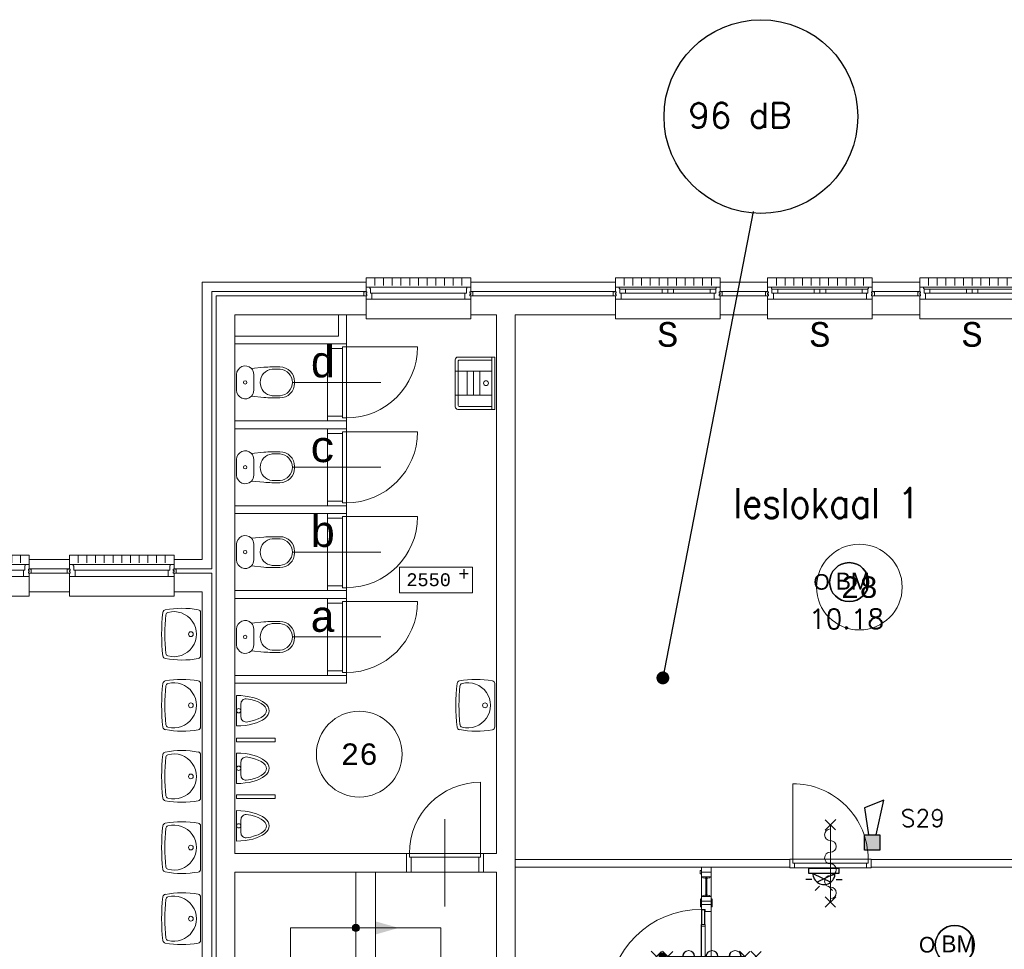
# Model space of a CAD drawing. Header units: millimetres. Extents: x 1890 to 160200, y 5205 to 111580.
# Tile 22 of 51: x 20215 to 31698, y 63766 to 74613. Entities that reach past the tile are written whole.
import ezdxf
from ezdxf.enums import TextEntityAlignment as Align
from ezdxf.xclip import XClip

# ---------------------------------------------------------------- set-up
doc = ezdxf.new("R2010")
doc.units = ezdxf.units.MM
doc.header["$XCLIPFRAME"] = 0
doc.linetypes.add('Xref-beg26-1e-verd$0$DASHDOT', pattern=[1, 0.5, -0.25, 0, -0.25])
for name, color, linetype in [('BRAND', 1, 'Continuous'), ('DB-waardes', 6, 'Continuous'), ('Xref', 253, 'Continuous'), ('Xref-beg26-1e-verd$0$AL$1A---_ALGEMEEN', 253, 'Continuous'), ('Xref-beg26-1e-verd$0$AM$1A---_ARCERING', 253, 'Continuous'), ('Xref-beg26-1e-verd$0$AT$1A---_TEKST035', 253, 'Continuous'), ('Xref-beg26-1e-verd$0$AT$1A---_TEKST050', 253, 'Continuous'), ('Xref-beg26-1e-verd$0$AT$1A---_TEKST070', 253, 'Continuous')]:
    doc.layers.add(name, color=color, linetype=linetype)
doc.layers.get('Xref').off()
doc.styles.add('ROMANS', font='romans')
doc.styles.add('TXT', font='txt')
doc.styles.add('Xref-beg26-1e-verd$0$MONOTXT', font='MONOTXT')
doc.styles.add('Xref-beg26-1e-verd$0$ROMANS', font='ROMANS')
pattern_1 = [(45, (0, 0), (-10.6066, 10.6066), [])]
pattern_2 = [(315, (0, 0), (7.07107, 7.07107), [])]

# ---------------------------------------------------------------- blocks, each defined once
blk = doc.blocks.new('*O388')
at = {"layer": 'Xref-beg26-1e-verd$0$AL$1A---_ALGEMEEN', "color": 0, "linetype": 'Continuous', "lineweight": 0}
for p, q in [((-508.33, 240), (-508.33, 150)), ((-406.66, 240), (-406.66, 150)), ((-305, 240), (-305, 150)), ((-203.33, 240), (-203.33, 150)), ((-101.66, 240), (-101.66, 150)), ((0, 240), (0, 150)), ((101.66, 240), (101.66, 150)), ((203.33, 240), (203.33, 150)), ((305, 240), (305, 150)), ((406.66, 240), (406.66, 150)), ((508.33, 240), (508.33, 150)), ((-565.5, 130), (565.5, 130)), ((-493, 106), (-67, 106)), ((-493, 63), (-67, 63)), ((67, 106), (493, 106)), ((67, 63), (493, 63)), ((-543, -9), (543, -9))]:
    blk.add_line(p, q, dxfattribs=at)
for points in [[(-610, 190), (-610, 240), (610, 240), (610, 190)], [(-610, -190), (-610, -240), (610, -240), (610, -190)]]:
    blk.add_lwpolyline(points, dxfattribs=at)
for points in [[(-610, -9), (-545.15, -9), (-543, -6.86), (-543, 63), (-560, 63), (-560, 114), (-565.5, 114), (-565.5, 127.78), (-567.72, 130), (-610, 130), (-610, 76), (-601, 76), (-601, 60), (-610, 60), (-610, 46), (-601, 46), (-601, 30), (-610, 30)], [(610, -9), (545.15, -9), (543, -6.86), (543, 63), (560, 63), (560, 114), (565.5, 114), (565.5, 127.78), (567.72, 130), (610, 130), (610, 76), (601, 76), (601, 60), (610, 60), (610, 46), (601, 46), (601, 30), (610, 30)], [(-635, 30), (-601, 30), (-601, 46), (-610, 46), (-610, 60), (-601, 60), (-601, 76), (-635, 76)], [(-560, 106), (-493, 106), (-493, 63), (-560, 63)], [(-67, 106), (0, 106), (0, 63), (-67, 63)], [(67, 106), (0, 106), (0, 63), (67, 63)], [(560, 106), (493, 106), (493, 63), (560, 63)], [(635, 30), (601, 30), (601, 46), (610, 46), (610, 60), (601, 60), (601, 76), (635, 76)]]:
    blk.add_lwpolyline(points, close=True, dxfattribs=at)
blk = doc.blocks.new('*O389')
at = {"layer": 'Xref-beg26-1e-verd$0$AL$1A---_ALGEMEEN', "color": 0, "linetype": 'Continuous', "lineweight": 0}
for p, q in [((-508.33, 240), (-508.33, 150)), ((-406.66, 240), (-406.66, 150)), ((-305, 240), (-305, 150)), ((-203.33, 240), (-203.33, 150)), ((-101.66, 240), (-101.66, 150)), ((0, 240), (0, 150)), ((101.66, 240), (101.66, 150)), ((203.33, 240), (203.33, 150)), ((305, 240), (305, 150)), ((406.66, 240), (406.66, 150)), ((508.33, 240), (508.33, 150)), ((-565.5, 130), (565.5, 130)), ((-493, 106), (-67, 106)), ((-493, 63), (-67, 63)), ((67, 106), (493, 106)), ((67, 63), (493, 63)), ((-543, -9), (543, -9))]:
    blk.add_line(p, q, dxfattribs=at)
for points in [[(-610, 190), (-610, 240), (610, 240), (610, 190)], [(-610, -190), (-610, -240), (610, -240), (610, -190)]]:
    blk.add_lwpolyline(points, dxfattribs=at)
for points in [[(-610, -9), (-545.15, -9), (-543, -6.86), (-543, 63), (-560, 63), (-560, 114), (-565.5, 114), (-565.5, 127.78), (-567.72, 130), (-610, 130), (-610, 76), (-601, 76), (-601, 60), (-610, 60), (-610, 46), (-601, 46), (-601, 30), (-610, 30)], [(610, -9), (545.15, -9), (543, -6.86), (543, 63), (560, 63), (560, 114), (565.5, 114), (565.5, 127.78), (567.72, 130), (610, 130), (610, 76), (601, 76), (601, 60), (610, 60), (610, 46), (601, 46), (601, 30), (610, 30)], [(-635, 30), (-601, 30), (-601, 46), (-610, 46), (-610, 60), (-601, 60), (-601, 76), (-635, 76)], [(-560, 106), (-493, 106), (-493, 63), (-560, 63)], [(-67, 106), (0, 106), (0, 63), (-67, 63)], [(67, 106), (0, 106), (0, 63), (67, 63)], [(560, 106), (493, 106), (493, 63), (560, 63)], [(635, 30), (601, 30), (601, 46), (610, 46), (610, 60), (601, 60), (601, 76), (635, 76)]]:
    blk.add_lwpolyline(points, close=True, dxfattribs=at)
blk = doc.blocks.new('*O390')
at = {"layer": 'Xref-beg26-1e-verd$0$AL$1A---_ALGEMEEN', "color": 0, "linetype": 'Continuous', "lineweight": 0}
for p, q in [((-508.33, 240), (-508.33, 150)), ((-406.66, 240), (-406.66, 150)), ((-305, 240), (-305, 150)), ((-203.33, 240), (-203.33, 150)), ((-101.66, 240), (-101.66, 150)), ((0, 240), (0, 150)), ((101.66, 240), (101.66, 150)), ((203.33, 240), (203.33, 150)), ((305, 240), (305, 150)), ((406.66, 240), (406.66, 150)), ((508.33, 240), (508.33, 150)), ((-565.5, 130), (565.5, 130)), ((-493, 106), (-67, 106)), ((-493, 63), (-67, 63)), ((67, 106), (493, 106)), ((67, 63), (493, 63)), ((-543, -9), (543, -9))]:
    blk.add_line(p, q, dxfattribs=at)
for points in [[(-610, 190), (-610, 240), (610, 240), (610, 190)], [(-610, -190), (-610, -240), (610, -240), (610, -190)]]:
    blk.add_lwpolyline(points, dxfattribs=at)
for points in [[(-610, -9), (-545.15, -9), (-543, -6.86), (-543, 63), (-560, 63), (-560, 114), (-565.5, 114), (-565.5, 127.78), (-567.72, 130), (-610, 130), (-610, 76), (-601, 76), (-601, 60), (-610, 60), (-610, 46), (-601, 46), (-601, 30), (-610, 30)], [(610, -9), (545.15, -9), (543, -6.86), (543, 63), (560, 63), (560, 114), (565.5, 114), (565.5, 127.78), (567.72, 130), (610, 130), (610, 76), (601, 76), (601, 60), (610, 60), (610, 46), (601, 46), (601, 30), (610, 30)], [(-635, 30), (-601, 30), (-601, 46), (-610, 46), (-610, 60), (-601, 60), (-601, 76), (-635, 76)], [(-560, 106), (-493, 106), (-493, 63), (-560, 63)], [(-67, 106), (0, 106), (0, 63), (-67, 63)], [(67, 106), (0, 106), (0, 63), (67, 63)], [(560, 106), (493, 106), (493, 63), (560, 63)], [(635, 30), (601, 30), (601, 46), (610, 46), (610, 60), (601, 60), (601, 76), (635, 76)]]:
    blk.add_lwpolyline(points, close=True, dxfattribs=at)
blk = doc.blocks.new('*O430')
at = {"layer": 'Xref-beg26-1e-verd$0$AL$1A---_ALGEMEEN', "color": 0, "linetype": 'Continuous', "lineweight": 0}
for p, q in [((-508.33, 240), (-508.33, 150)), ((-406.66, 240), (-406.66, 150)), ((-305, 240), (-305, 150)), ((-203.33, 240), (-203.33, 150)), ((-101.66, 240), (-101.66, 150)), ((0, 240), (0, 150)), ((101.66, 240), (101.66, 150)), ((203.33, 240), (203.33, 150)), ((305, 240), (305, 150)), ((406.66, 240), (406.66, 150)), ((508.33, 240), (508.33, 150)), ((-565.5, 130), (565.5, 130)), ((-543, 63), (543, 63)), ((-543, -9), (543, -9))]:
    blk.add_line(p, q, dxfattribs=at)
for points in [[(-610, 190), (-610, 240), (610, 240), (610, 190)], [(-610, -190), (-610, -240), (610, -240), (610, -190)]]:
    blk.add_lwpolyline(points, dxfattribs=at)
for points in [[(-610, -9), (-545.15, -9), (-543, -6.86), (-543, 63), (-560, 63), (-560, 114), (-565.5, 114), (-565.5, 127.78), (-567.72, 130), (-610, 130), (-610, 76), (-601, 76), (-601, 60), (-610, 60), (-610, 46), (-601, 46), (-601, 30), (-610, 30)], [(610, -9), (545.15, -9), (543, -6.86), (543, 63), (560, 63), (560, 114), (565.5, 114), (565.5, 127.78), (567.72, 130), (610, 130), (610, 76), (601, 76), (601, 60), (610, 60), (610, 46), (601, 46), (601, 30), (610, 30)], [(-635, 30), (-601, 30), (-601, 46), (-610, 46), (-610, 60), (-601, 60), (-601, 76), (-635, 76)], [(635, 30), (601, 30), (601, 46), (610, 46), (610, 60), (601, 60), (601, 76), (635, 76)]]:
    blk.add_lwpolyline(points, close=True, dxfattribs=at)
blk = doc.blocks.new('*O431')
at = {"layer": 'Xref-beg26-1e-verd$0$AL$1A---_ALGEMEEN', "color": 0, "linetype": 'Continuous', "lineweight": 0}
for p, q in [((-508.33, 240), (-508.33, 150)), ((-406.66, 240), (-406.66, 150)), ((-305, 240), (-305, 150)), ((-203.33, 240), (-203.33, 150)), ((-101.66, 240), (-101.66, 150)), ((0, 240), (0, 150)), ((101.66, 240), (101.66, 150)), ((203.33, 240), (203.33, 150)), ((305, 240), (305, 150)), ((406.66, 240), (406.66, 150)), ((508.33, 240), (508.33, 150)), ((-565.5, 130), (565.5, 130)), ((-543, 63), (543, 63)), ((-543, -9), (543, -9))]:
    blk.add_line(p, q, dxfattribs=at)
for points in [[(-610, 190), (-610, 240), (610, 240), (610, 190)], [(-610, -190), (-610, -240), (610, -240), (610, -190)]]:
    blk.add_lwpolyline(points, dxfattribs=at)
for points in [[(-610, -9), (-545.15, -9), (-543, -6.86), (-543, 63), (-560, 63), (-560, 114), (-565.5, 114), (-565.5, 127.78), (-567.72, 130), (-610, 130), (-610, 76), (-601, 76), (-601, 60), (-610, 60), (-610, 46), (-601, 46), (-601, 30), (-610, 30)], [(610, -9), (545.15, -9), (543, -6.86), (543, 63), (560, 63), (560, 114), (565.5, 114), (565.5, 127.78), (567.72, 130), (610, 130), (610, 76), (601, 76), (601, 60), (610, 60), (610, 46), (601, 46), (601, 30), (610, 30)], [(-635, 30), (-601, 30), (-601, 46), (-610, 46), (-610, 60), (-601, 60), (-601, 76), (-635, 76)], [(635, 30), (601, 30), (601, 46), (610, 46), (610, 60), (601, 60), (601, 76), (635, 76)]]:
    blk.add_lwpolyline(points, close=True, dxfattribs=at)
blk = doc.blocks.new('*O434')
at = {"layer": 'Xref-beg26-1e-verd$0$AL$1A---_ALGEMEEN', "color": 0, "linetype": 'Continuous', "lineweight": 0}
for p, q in [((-508.33, 240), (-508.33, 150)), ((-406.66, 240), (-406.66, 150)), ((-305, 240), (-305, 150)), ((-203.33, 240), (-203.33, 150)), ((-101.66, 240), (-101.66, 150)), ((0, 240), (0, 150)), ((101.66, 240), (101.66, 150)), ((203.33, 240), (203.33, 150)), ((305, 240), (305, 150)), ((406.66, 240), (406.66, 150)), ((508.33, 240), (508.33, 150)), ((565.5, 130), (-565.5, 130)), ((543, 63), (-543, 63)), ((543, -9), (-543, -9))]:
    blk.add_line(p, q, dxfattribs=at)
for points in [[(610, 190), (610, 240), (-610, 240), (-610, 190)], [(610, -190), (610, -240), (-610, -240), (-610, -190)]]:
    blk.add_lwpolyline(points, dxfattribs=at)
for points in [[(-610, -9), (-545.15, -9), (-543, -6.86), (-543, 63), (-560, 63), (-560, 114), (-565.5, 114), (-565.5, 127.78), (-567.72, 130), (-610, 130), (-610, 76), (-601, 76), (-601, 60), (-610, 60), (-610, 46), (-601, 46), (-601, 30), (-610, 30)], [(610, -9), (545.15, -9), (543, -6.86), (543, 63), (560, 63), (560, 114), (565.5, 114), (565.5, 127.78), (567.72, 130), (610, 130), (610, 76), (601, 76), (601, 60), (610, 60), (610, 46), (601, 46), (601, 30), (610, 30)], [(-635, 30), (-601, 30), (-601, 46), (-610, 46), (-610, 60), (-601, 60), (-601, 76), (-635, 76)], [(635, 30), (601, 30), (601, 46), (610, 46), (610, 60), (601, 60), (601, 76), (635, 76)]]:
    blk.add_lwpolyline(points, close=True, dxfattribs=at)
blk = doc.blocks.new('Xref-beg26-1e-verd$0$ED0881')
at = {"layer": 'Xref-beg26-1e-verd$0$AL$1A---_ALGEMEEN', "color": 0, "linetype": 'Continuous', "lineweight": 0}
for p, q in [((475, -400), (475, 500)), ((915, 0), (35, 0)), ((55, 100), (895, 100)), ((55, 45), (895, 45))]:
    blk.add_line(p, q, dxfattribs=at)
for points in [[(55, 100), (0, 100), (0, 0), (35, 0), (35, 45), (55, 45), (55, 100)], [(950, 0), (915, 0), (915, 45), (895, 45), (895, 100), (950, 100), (950, 0)]]:
    blk.add_lwpolyline(points, close=True, dxfattribs=at)
blk.add_lwpolyline([(35, 0), (35, -880, 0.414214), (915, 0)], format="xyb", dxfattribs=at)
blk = doc.blocks.new('Xref-beg26-1e-verd$0$ED0831')
at = {"layer": 'Xref-beg26-1e-verd$0$AL$1A---_ALGEMEEN', "color": 0, "linetype": 'Continuous', "lineweight": 0}
for p, q in [((450, -400), (450, 620)), ((0, 0), (0, 220)), ((0, 220), (55, 220)), ((55, 220), (845, 220)), ((55, 220), (55, 45)), ((900, 220), (845, 220)), ((845, 220), (845, 45)), ((900, 0), (900, 220)), ((35, 0), (0, 0)), ((55, 45), (35, 45)), ((35, 45), (35, 0)), ((35, 0), (35, -830)), ((865, 0), (35, 0)), ((55, 45), (845, 45)), ((845, 45), (865, 45)), ((865, 45), (865, 0)), ((865, 0), (900, 0))]:
    blk.add_line(p, q, dxfattribs=at)
blk.add_arc((35, 0), 830, 270, 360, dxfattribs=at)
blk = doc.blocks.new('Xref-beg26-1e-verd$0$WT01')
at = {"layer": 'Xref-beg26-1e-verd$0$AL$1A---_ALGEMEEN', "color": 0, "linetype": 'Continuous', "lineweight": 0}
blk.add_line((-253, -20), (253, -20), dxfattribs=at)
blk.add_circle((0, -133), 28.1, dxfattribs=at)
for centre, radius, start, end in [((766, -236), 1068, 169.7983, 190.5514), ((-253, -53), 33, 90, 169.9973), ((0, -332), 263, 344.8667, 195.1333), ((253, -53), 33, 10.0027, 90), ((-766, -236), 1068, 349.4486, 10.2017), ((-252, -426), 33, 190.3455, 263.1425), ((0, 1669), 2144, 263.1425, 276.8575), ((-222, -392), 33, 195.1333, 263.9582), ((0, 1707), 2144, 263.9582, 276.0418), ((222, -392), 33, 276.0418, 344.8667), ((252, -426), 33, 276.8575, 349.6545)]:
    blk.add_arc(centre, radius, start, end, dxfattribs=at)
blk = doc.blocks.new('*O515')
at = {"layer": 'Xref-beg26-1e-verd$0$AM$1A---_ARCERING', "linetype": 'Continuous', "lineweight": 0}
for points in [[(-23.36, 1080, 1), (-108.16, 1080, 1)], [(966.64, 320, 1), (881.84, 320, 1)], [(-783.36, -1455, 1), (-868.16, -1455, 1)]]:
    blk.add_hatch(color=256, dxfattribs=at).paths.add_polyline_path(points)
at = {"layer": 'Xref-beg26-1e-verd$0$AL$1A---_ALGEMEEN', "color": 0, "linetype": 'Continuous', "lineweight": 0}
for p, q in [((-65.76, 430), (-65.76, 1730)), ((164.24, 430), (164.24, 1730)), ((924.24, 1080), (-825.76, 1080)), ((-825.76, 1080), (-825.76, -305)), ((924.24, -600), (924.24, 1080)), ((274.24, 320), (1574.24, 320)), ((-1475.76, 155), (-175.76, 155)), ((274.24, 90), (1574.24, 90)), ((-1475.76, -75), (-175.76, -75)), ((274.24, -140), (1574.24, -140)), ((-1475.76, -305), (-1401.58, -305)), ((-825.74, -305), (-175.76, -305)), ((-825.76, -406.55), (-825.76, -1555)), ((274.24, -370), (1574.24, -370)), ((-1475.76, -535), (-175.76, -535)), ((274.24, -600), (1574.24, -600)), ((-1475.76, -765), (-175.76, -765)), ((-1475.76, -995), (-175.76, -995)), ((-1475.76, -1225), (-175.76, -1225)), ((-1475.76, -1455), (-175.76, -1455))]:
    blk.add_line(p, q, dxfattribs=at)
at = {"layer": 'Xref-beg26-1e-verd$0$AL$1A---_ALGEMEEN', "color": 0, "linetype": 'Xref-beg26-1e-verd$0$DASHDOT', "lineweight": 0}
for p, q in [((-1574.24, -173), (-32.28, -444.93)), ((-1574.24, -274.55), (-32.28, -546.48))]:
    blk.add_line(p, q, dxfattribs=at)
at = {"layer": 'Xref-beg26-1e-verd$0$AL$1A---_ALGEMEEN', "color": 0, "linetype": 'Continuous', "lineweight": 0}
for points in [[(-175.76, -419.63), (-175.76, 430), (274.24, 430), (274.24, -1730), (-175.76, -1730), (-175.76, -521.18)], [(-130.76, -427.56), (-130.76, 385), (229.24, 385), (229.24, -1685), (-130.76, -1685), (-130.76, -529.11)]]:
    blk.add_lwpolyline(points, dxfattribs=at)
for centre in [(-65.76, 1080), (924.24, 320), (-825.76, -1455)]:
    blk.add_circle(centre, 42.4, dxfattribs=at)
for points in [[(164.24, 1156.95), (434.24, 1080), (164.24, 1003.05)], [(-902.71, -115), (-825.76, 155), (-748.81, -115)], [(1001.19, -330), (924.24, -600), (847.29, -330)], [(-902.71, -676.55), (-825.76, -406.55), (-748.81, -676.55)]]:
    blk.add_solid(points, dxfattribs=at)
blk = doc.blocks.new('Xref-beg26-1e-verd$0$CLOS02')
at = {"layer": 'Xref-beg26-1e-verd$0$AL$1A---_ALGEMEEN', "color": 0, "linetype": 'Continuous', "lineweight": 0}
for p, q in [((-92, -220), (92, -220)), ((-155, -528), (-155, -436)), ((155, -528), (155, -436)), ((-1, -670), (1, -670))]:
    blk.add_line(p, q, dxfattribs=at)
blk.add_lwpolyline([(-176, -338), (-162, -192, -0.674333), (-92, -20), (92, -20, -0.674333), (162, -192), (176, -338, -0.023285), (180, -431), (180, -525, -0.414214), (10, -695), (-10, -695, -0.414214), (-180, -525), (-180, -431, -0.023285), (-176, -338)], format="xyb", dxfattribs=at)
blk.add_circle((0, -120), 20, dxfattribs=at)
for centre, radius, start, end in [((-92, -120), 100, 225.9727, 270), ((92, -120), 100, 270, 314.0273), ((0, -450), 156, 4.9264, 175.0736), ((0, -514), 156, 184.9259, 355.0741)]:
    blk.add_arc(centre, radius, start, end, dxfattribs=at)
blk = doc.blocks.new('Xref-beg26-1e-verd$0$URIN03')
at = {"layer": 'Xref-beg26-1e-verd$0$AL$1A---_ALGEMEEN', "color": 0, "linetype": 'Continuous', "lineweight": 0}
for p, q in [((-177, -50), (-178, -50)), ((178, -50), (177, -50))]:
    blk.add_line(p, q, dxfattribs=at)
blk.add_lwpolyline([(-178, -20), (178, -20)], dxfattribs=at)
for points in [[(7, -70), (-72, -70, 0.414214), (-132, -130), (-132, -133)], [(0, -70), (80, -70, -0.414214), (140, -130), (140, -133)]]:
    blk.add_lwpolyline(points, format="xyb", dxfattribs=at)
blk.add_circle((0, -45), 25, dxfattribs=at)
for centre, major_axis, ratio, start_param, end_param in [((0, -20), (0, -380), 0.467105, 4.712389, 7.853982), ((7, -20), (0, -350), 0.421429, 5.041111, 6.283185), ((0, -20), (0, -350), 0.421429, 0, 1.242074)]:
    blk.add_ellipse(centre, major_axis=major_axis, ratio=ratio, start_param=start_param, end_param=end_param, dxfattribs=at)
blk = doc.blocks.new('Xref-beg26-1e-verd$0$UG61')
at = {"layer": 'Xref-beg26-1e-verd$0$AL$1A---_ALGEMEEN', "color": 0, "linetype": 'Continuous', "lineweight": 0}
for p, q in [((305, -20), (-305, -20)), ((-305, -20), (-305, -450)), ((305, -55), (-305, -55)), ((-270, -435), (-270, -55)), ((-140, -55), (-140, -480)), ((140, -55), (140, -480)), ((270, -55), (270, -435)), ((305, -450), (305, -20)), ((140, -192), (-140, -192)), ((140, -268), (-140, -268)), ((140, -342), (-140, -342)), ((260, -445), (-260, -445)), ((-275, -480), (275, -480))]:
    blk.add_line(p, q, dxfattribs=at)
blk.add_circle((-1, -122), 28.1, dxfattribs=at)
for centre, radius, start, end in [((-275, -450), 30, 180, 270), ((-260, -435), 10, 180, 270), ((260, -435), 10, 270, 360), ((275, -450), 30, 270, 360)]:
    blk.add_arc(centre, radius, start, end, dxfattribs=at)
blk = doc.blocks.new('Xref-beg26-1e-verd$0$BRW60')
at = {"layer": 'Xref-beg26-1e-verd$0$AL$1A---_ALGEMEEN', "color": 0, "linetype": 'Continuous', "lineweight": 0}
for p, q in [((-61.42, 393.58), (61.43, 516.42)), ((59.19, 395.81), (-59.19, 514.19)), ((-61.42, -506.42), (61.43, -383.58)), ((59.19, -504.19), (-59.19, -385.81))]:
    blk.add_line(p, q, dxfattribs=at)
blk = doc.blocks.new('*O550')
at = {"layer": 'Xref-beg26-1e-verd$0$AL$1A---_ALGEMEEN', "color": 0, "linetype": 'Continuous', "lineweight": 0}
blk.add_lwpolyline([(0, -407, 1), (0, -271, -1), (0, -136, 1), (0, 0, -1), (0, 136, 1), (0, 271, -1), (0, 407)], format="xyb", dxfattribs=at)
blk = doc.blocks.new('Xref-beg26-1e-verd$0$BRW00')
at = {"layer": 'Xref-beg26-1e-verd$0$AL$1A---_ALGEMEEN', "color": 0, "linetype": 'Continuous', "lineweight": 0}
blk.add_blockref('*O550', (0, 0), dxfattribs=at)
blk = doc.blocks.new('*O554')
at = {"layer": 'Xref-beg26-1e-verd$0$AL$1A---_ALGEMEEN', "color": 0, "linetype": 'Continuous', "lineweight": 0}
blk.add_line((0, 450), (0, -450), dxfattribs=at)
for name in ['Xref-beg26-1e-verd$0$BRW60', 'Xref-beg26-1e-verd$0$BRW00']:
    blk.add_blockref(name, (0, -5), dxfattribs=at)
blk = doc.blocks.new('*O568')
at = {"layer": 'Xref-beg26-1e-verd$0$AL$1A---_ALGEMEEN', "color": 0, "linetype": 'Continuous', "lineweight": 0}
for p, q in [((-641.42, 61.43), (-518.58, -61.42)), ((-639.19, -59.18), (-520.81, 59.2)), ((-511.42, 61.43), (-388.58, -61.42)), ((-509.19, -59.18), (-390.81, 59.2)), ((450, 0.01), (-450, 0.01)), ((388.58, 61.43), (511.42, -61.42)), ((390.81, -59.18), (509.19, 59.2)), ((518.58, 61.43), (641.42, -61.42)), ((520.81, -59.18), (639.19, 59.2))]:
    blk.add_line(p, q, dxfattribs=at)
at = {"layer": 'Xref-beg26-1e-verd$0$AL$1A---_ALGEMEEN', "color": 0, "linetype": 'Continuous', "lineweight": 0, "rotation": 270}
blk.add_blockref('Xref-beg26-1e-verd$0$BRW00', (-5, 0.01), dxfattribs=at)
blk = doc.blocks.new('*O567')
at = {"layer": 'Xref-beg26-1e-verd$0$AM$1A---_ARCERING', "linetype": 'Continuous', "lineweight": 0}
h = blk.add_hatch(dxfattribs=at)
h.set_pattern_fill('_USER', color=256, scale=15, angle=45, style=0, pattern_type=0)
h.set_pattern_definition(pattern_1)
edge = h.paths.add_edge_path()
edge.add_arc((-260, 0), 42.4, 0, 360)
h.dxf.unprotected_set("ltscale", 0)
h = blk.add_hatch(dxfattribs=at)
h.set_pattern_fill('_USER', color=256, scale=15, angle=45, style=0, pattern_type=0)
h.set_pattern_definition(pattern_1)
edge = h.paths.add_edge_path()
edge.add_arc((-260, 0), 42.4, 0, 360)
h.dxf.unprotected_set("ltscale", 0)
h = blk.add_hatch(dxfattribs=at)
h.set_pattern_fill('_USER', color=256, scale=10, angle=315, style=0, pattern_type=0)
h.set_pattern_definition(pattern_2)
edge = h.paths.add_edge_path()
edge.add_arc((-260, 0), 42.4, 0, 360)
h.dxf.unprotected_set("ltscale", 0)
h = blk.add_hatch(dxfattribs=at)
h.set_pattern_fill('_USER', color=256, scale=10, angle=315, style=0, pattern_type=0)
h.set_pattern_definition(pattern_2)
edge = h.paths.add_edge_path()
edge.add_arc((-260, 0), 42.4, 0, 360)
h.dxf.unprotected_set("ltscale", 0)
at = {"layer": 'Xref-beg26-1e-verd$0$AL$1A---_ALGEMEEN', "color": 0, "linetype": 'Continuous', "lineweight": 0}
for p, q in [((100.01, 1040), (387.48, 1040)), ((193.75, -954), (193.75, 928)), ((307.75, -954), (307.75, 928)), ((307.75, -506), (307.75, 524)), ((192.25, -317.25), (192.25, 354)), ((237.25, -317.25), (237.25, 354)), ((700.75, 0), (-199.25, 0)), ((-888.57, -530), (194.75, -530)), ((100.01, -1040), (387.48, -1040))]:
    blk.add_line(p, q, dxfattribs=at)
for points in [[(215.75, 984), (193.75, 984), (193.75, 1040), (307.75, 1040), (307.75, 984), (285.75, 984)], [(234.75, 374), (234.75, 548), (194.75, 548), (194.75, 374)], [(229.75, 374), (229.75, 543), (199.75, 543), (199.75, 374)], [(194.75, -337.25), (194.75, -530), (234.75, -530), (234.75, -337.25)], [(199.75, -337.25), (199.75, -525), (229.75, -525), (229.75, -337.25)], [(215.75, -626), (193.75, -626), (193.75, -682), (307.75, -682), (307.75, -626), (285.75, -626)]]:
    blk.add_lwpolyline(points, dxfattribs=at)
for points in [[(193.75, 1004), (193.75, 964), (178.75, 964), (178.75, 1004)], [(208.75, 928), (243.75, 928), (243.75, 913), (234.75, 913), (208.75, 918)], [(243.75, 700), (243.75, 928), (257.75, 928), (257.75, 700)], [(292.75, 928), (257.75, 928), (257.75, 913), (266.75, 913), (292.75, 918)], [(208.75, 700), (243.75, 700), (243.75, 715), (234.75, 715), (208.75, 710)], [(292.75, 700), (257.75, 700), (257.75, 715), (266.75, 715), (292.75, 710)], [(193.75, 574), (193.75, 644), (193.75, 674), (181.75, 668), (181.75, 580)], [(307.75, 574), (307.75, 644), (307.75, 674), (319.75, 668), (319.75, 580)], [(192.25, 354), (192.25, 374), (237.25, 374), (237.25, 354)], [(192.25, -337.25), (192.25, -317.25), (237.25, -317.25), (237.25, -337.25)], [(193.75, -556), (193.75, -626), (193.75, -656), (181.75, -650), (181.75, -562)], [(307.75, -556), (307.75, -626), (307.75, -656), (319.75, -650), (319.75, -562)], [(208.75, -682), (243.75, -682), (243.75, -697), (234.75, -697), (208.75, -692)], [(285.75, -636), (285.75, -586), (215.75, -586), (215.75, -636)], [(243.75, -954), (243.75, -682), (257.75, -682), (257.75, -954)], [(292.75, -682), (257.75, -682), (257.75, -697), (266.75, -697), (292.75, -692)], [(193.75, -1014), (193.75, -974), (178.75, -974), (178.75, -1014)], [(193.75, -954), (307.75, -954), (307.75, -1010), (292.75, -1010), (292.75, -1000), (193.75, -1000)], [(292.75, -1040), (292.75, -1000), (193.75, -1000), (193.75, -1040)], [(208.75, -954), (243.75, -954), (243.75, -939), (234.75, -939), (208.75, -944)], [(292.75, -954), (257.75, -954), (257.75, -939), (266.75, -939), (292.75, -944)]]:
    blk.add_lwpolyline(points, close=True, dxfattribs=at)
for points in [[(193.75, 928), (307.75, 928), (307.75, 984), (292.75, 984), (292.75, 984), (193.75, 984)], [(193.75, 700), (307.75, 700), (307.75, 644), (292.75, 644), (292.75, 644), (193.75, 644)], [(307.75, 524), (307.75, 604), (193.75, 604), (193.75, 549), (235.75, 549), (235.75, 524)], [(307.75, -506), (307.75, -586), (193.75, -586), (193.75, -531), (235.75, -531), (235.75, -506)]]:
    blk.add_lwpolyline(points, close=True, dxfattribs=at).dxf.unprotected_set("ltscale", 0)
blk.add_arc((186.69, -530.85), 1078.88, 89.571956, 179.571956, dxfattribs=at)
blk.add_blockref('*O568', (250.75, -0.01), dxfattribs=at)
at = {"layer": 'Xref-beg26-1e-verd$0$AL$1A---_ALGEMEEN', "color": 0, "linetype": 'Continuous', "lineweight": 0, "rotation": 90}
blk.add_blockref('Xref-beg26-1e-verd$0$BRW00', (250.75, 0), dxfattribs=at)
blk = doc.blocks.new('Xref-beg26-1e-verd')
at = {"layer": 'Xref-beg26-1e-verd$0$AL$1A---_ALGEMEEN', "linetype": 'Continuous', "lineweight": 0}
for points in [[(95567.42, 64176.73), (97477.42, 64176.73), (97477.42, 64066.73), (95677.42, 64066.73), (95677.42, 60831.73), (95237.42, 60831.73), (95237.42, 60941.73), (95567.42, 60941.73)], [(100385.42, 64066.73), (98697.42, 64066.73), (98697.42, 64176.73), (100385.42, 64176.73)], [(101605.42, 64176.73), (102160.42, 64176.73), (102160.42, 64066.73), (101605.42, 64066.73)], [(103380.42, 64176.73), (103935.42, 64176.73), (103935.42, 64066.73), (103380.42, 64066.73)], [(95727.42, 64016.73), (97477.42, 64016.73), (97477.42, 63796.73), (95947.42, 63796.73), (95947.42, 57511.73), (97947.42, 57511.73), (97947.42, 57291.73), (95947.42, 57291.73), (95947.42, 52606.73), (95567.42, 52606.73), (95567.42, 52716.73), (94472.42, 52716.73), (94472.42, 52936.73), (95567.42, 52936.73), (95567.42, 60561.73), (95237.42, 60561.73), (95237.42, 60781.73), (95677.42, 60781.73), (95677.42, 52716.73), (95727.42, 52716.73)], [(98697.42, 64016.73), (100385.42, 64016.73), (100385.42, 63796.73), (99217.42, 63796.73), (99217.42, 54911.73), (98997.42, 54911.73), (98997.42, 57291.73), (98847.42, 57291.73), (98847.42, 57511.73), (98997.42, 57511.73), (98997.42, 63796.73), (98697.42, 63796.73)], [(101605.42, 64016.73), (102160.42, 64016.73), (102160.42, 63796.73), (101605.42, 63796.73)], [(103380.42, 64016.73), (103935.42, 64016.73), (103935.42, 63796.73), (103380.42, 63796.73)], [(97157.42, 63796.73), (97247.42, 63796.73), (97247.42, 63456.73), (95947.42, 63456.73), (95947.42, 63546.73), (97157.42, 63546.73)], [(95947.42, 62466.73), (97247.42, 62466.73), (97247.42, 62556.73), (95947.42, 62556.73)], [(95947.42, 61476.73), (97247.42, 61476.73), (97247.42, 61566.73), (95947.42, 61566.73)], [(93547.42, 60831.73), (94017.42, 60831.73), (94017.42, 60941.73), (93547.42, 60941.73)], [(93547.42, 60561.73), (94017.42, 60561.73), (94017.42, 60781.73), (93547.42, 60781.73)], [(97867.42, 60551.72), (98717.42, 60551.72), (98717.42, 60851.72), (97867.42, 60851.72)], [(95947.42, 60486.73), (97247.42, 60486.73), (97247.42, 60576.73), (95947.42, 60576.73)], [(95947.42, 59496.73), (97247.42, 59496.73), (97247.42, 59586.73), (95947.42, 59586.73)], [(95967.42, 58814.73), (96417.42, 58814.73), (96417.42, 58854.73), (95967.42, 58854.73)], [(95967.42, 58153.73), (96417.42, 58153.73), (96417.42, 58193.73), (95967.42, 58193.73)], [(99217.42, 57349.23), (102417.42, 57349.23), (102417.42, 57439.23), (99217.42, 57439.23)], [(103367.42, 57349.23), (110662.42, 57349.23), (110662.42, 57439.23), (103367.42, 57439.23)]]:
    blk.add_lwpolyline(points, close=True, dxfattribs=at)
for centre in [(103229.92, 60617.98), (97398.01, 58669.27)]:
    blk.add_circle(centre, 500, dxfattribs=at)
for name, p in [('*O434', (98087.42, 63986.73)), ('*O388', (100995.42, 63986.73)), ('*O389', (102770.42, 63986.73)), ('*O390', (104545.42, 63986.73)), ('*O430', (92937.42, 60751.73)), ('*O431', (94627.42, 60751.73)), ('*O554', (102892.42, 57394.23)), ('*O567', (101194.36, 56309.23)), ('*O515', (97423.18, 55561.73))]:
    blk.add_blockref(name, p, dxfattribs=at)
at = {"layer": 'Xref-beg26-1e-verd$0$AL$1A---_ALGEMEEN', "linetype": 'Continuous', "lineweight": 0, "yscale": -1}
for name, p, rotation in [('Xref-beg26-1e-verd$0$ED0831', (97247.42, 63456.73), 270), ('Xref-beg26-1e-verd$0$ED0831', (97247.42, 62466.73), 270), ('Xref-beg26-1e-verd$0$ED0831', (97247.42, 61476.73), 270), ('Xref-beg26-1e-verd$0$ED0831', (97247.42, 60486.73), 270), ('Xref-beg26-1e-verd$0$WT01', (95567.42, 60069.23), 90), ('Xref-beg26-1e-verd$0$WT01', (95567.42, 59239.23), 90), ('Xref-beg26-1e-verd$0$WT01', (98997.42, 59239.23), 90), ('Xref-beg26-1e-verd$0$WT01', (95567.42, 58409.23), 90), ('Xref-beg26-1e-verd$0$URIN03', (95947.42, 58504.23), 270), ('Xref-beg26-1e-verd$0$URIN03', (95947.42, 57832.73), 270), ('Xref-beg26-1e-verd$0$WT01', (95567.42, 57579.23), 90), ('Xref-beg26-1e-verd$0$WT01', (95567.42, 56749.23), 90)]:
    blk.add_blockref(name, p, dxfattribs=dict(at, rotation=rotation))
at = {"layer": 'Xref-beg26-1e-verd$0$AL$1A---_ALGEMEEN', "linetype": 'Continuous', "lineweight": 0}
for name, p, rotation in [('Xref-beg26-1e-verd$0$UG61', (98997.42, 62996.73), 270), ('Xref-beg26-1e-verd$0$CLOS02', (95947.42, 63006.73), 90), ('Xref-beg26-1e-verd$0$CLOS02', (95947.42, 62016.73), 90), ('Xref-beg26-1e-verd$0$CLOS02', (95947.42, 61026.73), 90), ('Xref-beg26-1e-verd$0$CLOS02', (95947.42, 60036.73), 90), ('Xref-beg26-1e-verd$0$URIN03', (95947.42, 59175.73), 90), ('Xref-beg26-1e-verd$0$ED0831', (98847.42, 57511.73), 180)]:
    blk.add_blockref(name, p, dxfattribs=dict(at, rotation=rotation))
at = {"layer": 'Xref-beg26-1e-verd$0$AL$1A---_ALGEMEEN', "linetype": 'Continuous', "lineweight": 0, "yscale": -1}
blk.add_blockref('Xref-beg26-1e-verd$0$ED0881', (102417.42, 57444.23), dxfattribs=at)
at = {"layer": 'Xref-beg26-1e-verd$0$AT$1A---_TEKST035', "linetype": 'Continuous', "lineweight": 0, "style": 'Xref-beg26-1e-verd$0$MONOTXT'}
for s, p in [('2550', (97947.03, 60704.27)), ('+', (98552.62, 60772.99))]:
    blk.add_text(s, height=150, dxfattribs=at).set_placement(p, align=Align.MIDDLE_LEFT)
at = {"layer": 'Xref-beg26-1e-verd$0$AT$1A---_TEKST050', "linetype": 'Continuous', "lineweight": 0, "style": 'Xref-beg26-1e-verd$0$MONOTXT'}
for s, height, p in [('S', 287.99994, (100995.41, 63566.72)), ('S', 287.99994, (102770.41, 63566.72)), ('S', 287.99994, (104545.41, 63566.72)), ('28', 250.00002, (103229.91, 60617.97)), ('26', 250.00002, (97398, 58669.26))]:
    blk.add_text(s, height=height, dxfattribs=at).set_placement(p, align=Align.MIDDLE)
at = {"layer": 'Xref-beg26-1e-verd$0$AT$1A---_TEKST070', "linetype": 'Continuous', "lineweight": 0, "style": 'Xref-beg26-1e-verd$0$MONOTXT'}
for s, p in [('d', (96821.94, 63241.89)), ('c', (96821.94, 62251.89)), ('b', (96821.94, 61261.89)), ('a', (96821.94, 60271.89))]:
    blk.add_text(s, height=349.99998, dxfattribs=at).set_placement(p, align=Align.MIDDLE_LEFT)
at = {"layer": 'Xref-beg26-1e-verd$0$AT$1A---_TEKST070', "linetype": 'Continuous', "lineweight": 0, "style": 'Xref-beg26-1e-verd$0$ROMANS', "width": 0.857143}
blk.add_text('leslokaal 1', height=349.99998, dxfattribs=at).set_placement((101761.63, 61423.52))
blk = doc.blocks.new('BR-OPT-M')
at = {"layer": 'BRAND', "color": 0}
blk.add_lwpolyline([(1.75, 0, 1), (-1.75, 0, 1)], format="xyb", close=True, dxfattribs=at)
blk.add_circle((0, 0), 1.75, dxfattribs=at)
for start, end in [(0, 180), (180, 0)]:
    blk.add_arc((0, 0), 1.75, start, end, dxfattribs=at)
at = {"layer": 'BRAND', "color": 0, "style": 'TXT'}
blk.add_text('O', height=1.4, dxfattribs=at).set_placement((-3.202, -0.678))
at = {"layer": 'BRAND', "color": 0, "insert": (-1.199, 0.857), "char_height": 1.5216, "width": 4.01713, "attachment_point": 1, "style": 'TXT'}
blk.add_mtext('BM', dxfattribs=at)
at = {"layer": 'BRAND', "color": 0, "style": 'ROMANS'}
blk.add_attdef('ION1-B', text='', height=1.75, dxfattribs=at).set_placement((-0.235, -2.428), align=Align.TOP_CENTER)
blk = doc.blocks.new('NEVENIN')
at = {"layer": 'BRAND', "color": 0}
for p, q in [((-0.86, 3.53), (-1.68, 4.35)), ((0.86, 3.53), (1.68, 4.35)), ((-2.37, 2.19), (-3.54, 2.19)), ((-2.16, 1.02), (1.31, 2.74)), ((2.16, 1.02), (-1.31, 2.74)), ((2.37, 2.19), (3.54, 2.19)), ((-2.91, 1.02), (2.91, 1.02)), ((-2.91, 0), (-2.91, 1.02)), ((2.91, 0), (-2.91, 0)), ((2.91, 1.02), (2.91, 0))]:
    blk.add_line(p, q, dxfattribs=at)
blk.add_arc((0, 1.02), 2.16, 360, 180, dxfattribs=at)
blk = doc.blocks.new('SWHOOP')
at = {"layer": 'BRAND', "color": 0}
for p, q in [((3, 0.75), (9.75, 2.25)), ((9.75, 2.25), (8.25, -1.5)), ((3, 1.5), (0, 1.5)), ((3, -1.5), (3, 1.5)), ((0, -1.5), (3, -1.5)), ((8.25, -1.5), (3, -0.75))]:
    blk.add_line(p, q, dxfattribs=at)
at = {"layer": 'BRAND'}
blk.add_line((0, 1.5), (0, -1.5), dxfattribs=at)
at = {"layer": 'BRAND', "color": 0}
blk.add_solid([(0, -1.5), (3, -1.5), (0, 1.5), (3, 1.5)], dxfattribs=at)

msp = doc.modelspace()

# ---------------------------------------------------------------- linework, layer by layer
at = {"layer": 'DB-waardes'}
msp.add_line((27714, 66914), (28774, 72376), dxfattribs=at)
at = {"layer": 'DB-waardes', "const_width": 75}
msp.add_lwpolyline([(27678, 66933, 1), (27753, 66933, 1)], format="xyb", close=True, dxfattribs=at)
at = {"layer": 'DB-waardes'}
msp.add_circle((28859, 73482), 1130, dxfattribs=at)

# ---------------------------------------------------------------- block references
at = {"layer": 'BRAND', "xscale": 130, "yscale": 130, "zscale": 130}
for p, values in [((29888, 68050), {'ION1-B': '10.18'}), ((31119, 63817), {'ION1-B': '10.16'})]:
    msp.add_blockref('BR-OPT-M', p, dxfattribs=at).add_auto_attribs(values)
at = {"layer": 'BRAND', "yscale": 60, "zscale": 60}
for name, p, xscale, rotation in [('SWHOOP', (30157, 64923), -60, 270), ('NEVENIN', (29594, 64713), 60, 180)]:
    msp.add_blockref(name, p, dxfattribs=dict(at, xscale=xscale, rotation=rotation))
at = {"layer": 'Xref'}
ref = msp.add_blockref('Xref-beg26-1e-verd', (-73223, 7374), dxfattribs=at)
XClip(ref).set_block_clipping_path([(79179.92, 42876.73), (160997.859777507, 70921.1478704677)])

# ---------------------------------------------------------------- texts
at = {"layer": 'BRAND', "style": 'ROMANS'}
msp.add_text('S29', height=200, dxfattribs=at).set_placement((30490, 65197))
at = {"layer": 'DB-waardes', "style": 'ROMANS'}
msp.add_text('96 dB', height=292.5, dxfattribs=at).set_placement((28013, 73349))

doc.saveas('drawing.dxf')
